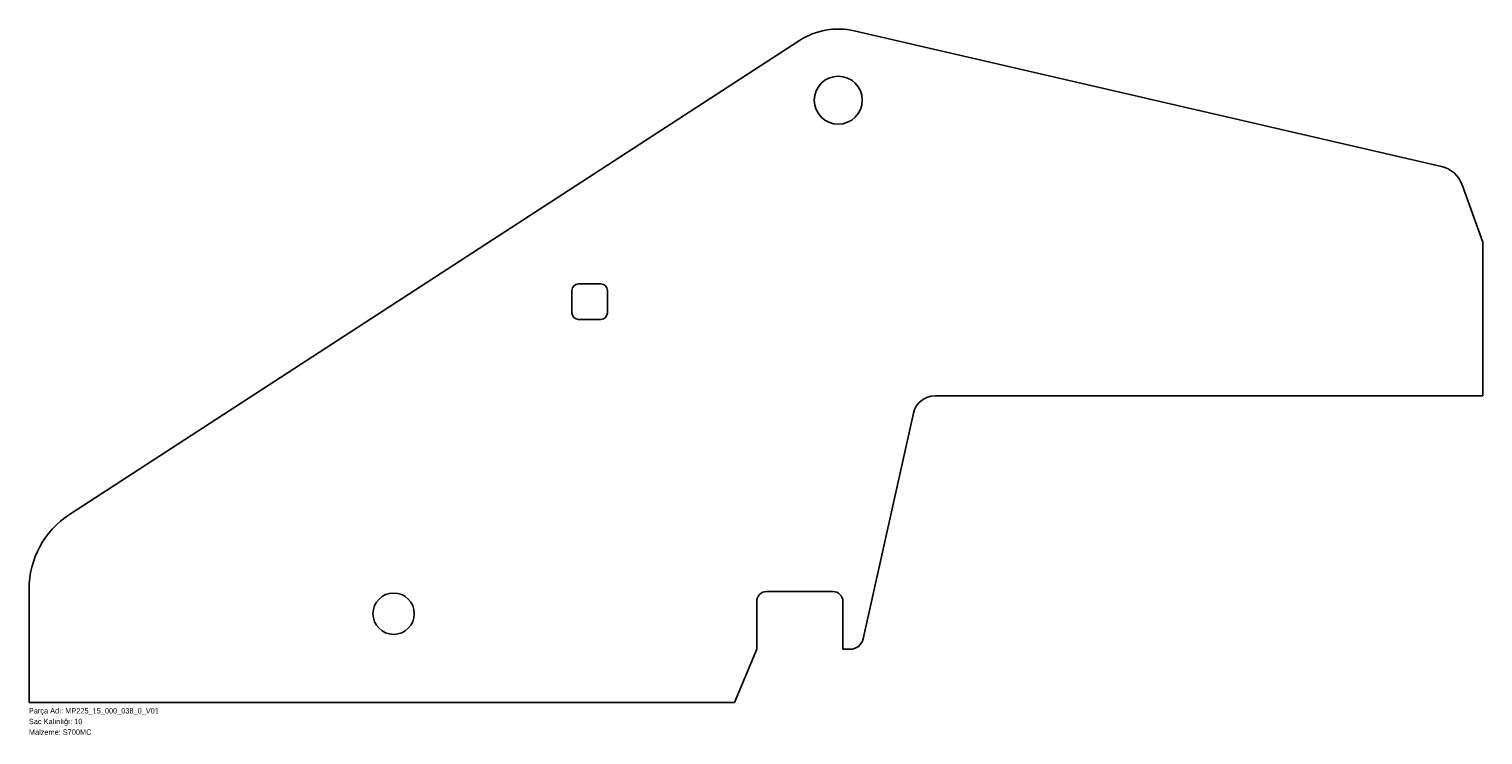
# Model space of a CAD drawing. Header units: millimetres. Extents: x 0 to 3270, y -72 to 1515.
import ezdxf

# ---------------------------------------------------------------- set-up
doc = ezdxf.new("R2010")
doc.units = ezdxf.units.MM
doc.linetypes.add('SLD-Katı', pattern=[0])
doc.linetypes.add('SLD-Sürekli', pattern=[0])
doc.layers.add('METIN', color=96, linetype='SLD-Katı')
doc.styles.add('SLDTEXTSTYLE0', font='ARIAL.TTF', dxfattribs={"width": 0.948, "bigfont": 'bigfont'})
doc.styles.add('SLDTEXTSTYLE1', font='ARIAL.TTF', dxfattribs={"width": 0.948})

msp = doc.modelspace()

# ---------------------------------------------------------------- linework, layer by layer
at = {"color": 7, "linetype": 'SLD-Sürekli', "lineweight": 25}
for p, q in [((3177, 1206.4), (1856.4, 1511.3)), ((1733.3, 1489.6), (91.5, 423.4)), ((3270.4, 1036.4), (3223.5, 1165.3)), ((3270.4, 690.4), (3270.4, 1036.4)), ((1221.4, 927.4), (1221.4, 877.4)), ((1286.4, 942.4), (1236.4, 942.4)), ((1301.4, 877.4), (1301.4, 927.4)), ((1236.4, 862.4), (1286.4, 862.4)), ((2038.1, 690.4), (3270.4, 690.4)), ((1876.1, 143.9), (1989.3, 651.3)), ((0.4, 255.7), (0.4, 0.4)), ((1659.9, 250.4), (1807.9, 250.4)), ((1636.9, 120.4), (1636.9, 227.4)), ((1830.9, 227.4), (1830.9, 120.4)), ((1586.9, 0.4), (1636.9, 120.4)), ((1830.9, 120.4), (1846.9, 120.4)), ((0.4, 0.4), (1586.9, 0.4))]:
    msp.add_line(p, q, dxfattribs=at)
for centre, radius in [((1820.4, 1355.4), 54), ((820.4, 200.4), 46.5)]:
    msp.add_circle(centre, radius, dxfattribs=at)
for centre, radius, start, end in [((1820.4, 1355.4), 160, 77, 123), ((3162.4, 1143.1), 65, 20, 77), ((1236.4, 927.4), 15, 90, 180), ((1286.4, 927.4), 15, 0, 90), ((1236.4, 877.4), 15, 180, 270), ((1286.4, 877.4), 15, 270, 0), ((2038.1, 640.4), 50, 90, 167.4241), ((200.4, 255.7), 200, 123, 180), ((1659.9, 227.4), 23, 90, 180), ((1807.9, 227.4), 23, 0, 90), ((1846.9, 150.4), 30, 270, 347.4241)]:
    msp.add_arc(centre, radius, start, end, dxfattribs=at)

# ---------------------------------------------------------------- texts
at = {"layer": 'METIN', "char_height": 12, "attachment_point": 1}
for s, insert, style in [('Parça Adı: MP225_15_000_038_0_V01', (0, -12), 'SLDTEXTSTYLE0'), ('Sac Kalınlığı: 10', (0, -36), 'SLDTEXTSTYLE0'), ('Malzeme: S700MC', (0, -60), 'SLDTEXTSTYLE1')]:
    msp.add_mtext(s, dxfattribs=dict(at, insert=insert, style=style))

doc.saveas('drawing.dxf')
